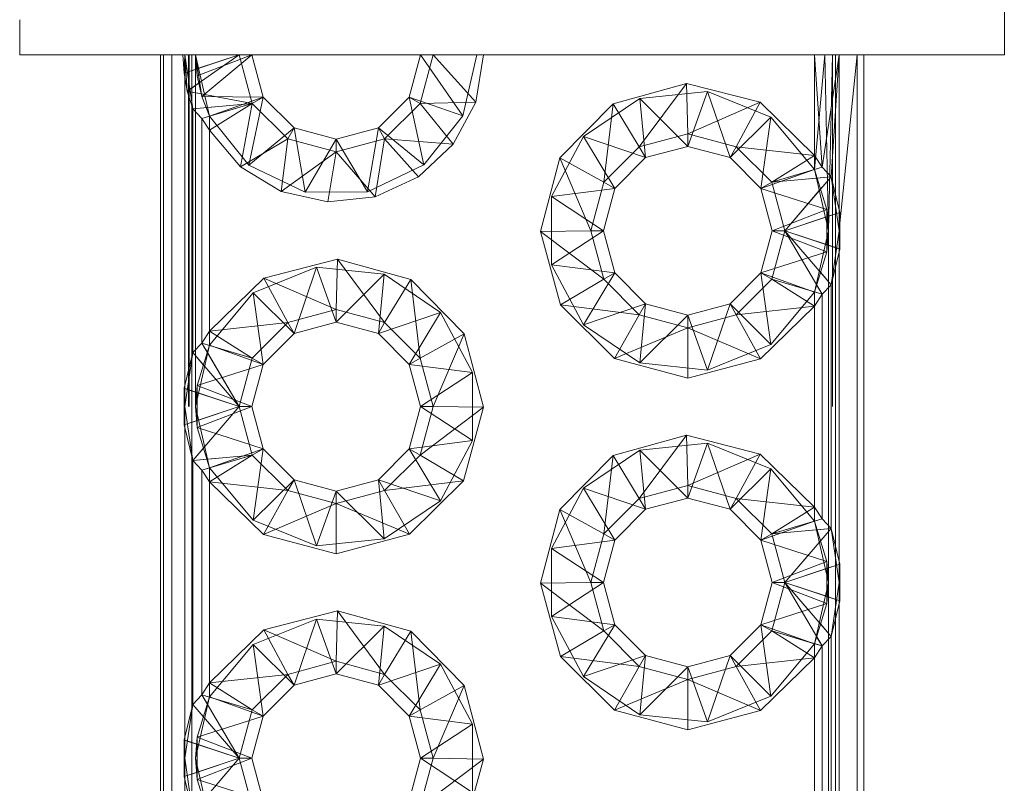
# Paper-space layout 'Layout1' of a CAD drawing. Extents: x -2 to 1033, y -36 to 596.
# Tile 15 of 55: x 314.8 to 316.2, y 86.03 to 87.12. Entities that reach past the tile are written whole.
import ezdxf

# ---------------------------------------------------------------- set-up
doc = ezdxf.new("R2010")
doc.units = 0
doc.linetypes.add('ACAD_ISO02W100', pattern=[15, 12, -3])
doc.layers.add('SS_1.ET-HALA_TaO-JD-LAVKA-ZEBRIK', color=9, linetype='CONTINUOUS', lineweight=13)

psp = doc.layouts.get("Layout1")

# ---------------------------------------------------------------- linework, layer by layer
at = {"layer": 'SS_1.ET-HALA_TaO-JD-LAVKA-ZEBRIK', "color": 5, "linetype": 'Continuous', "ltscale": 0.25}
for p, q in [((316.2001, 87.0685), (316.2001, 88.4685)), ((314.8001, 87.1185), (314.8001, 87.0685)), ((314.8001, 87.0685), (316.2001, 87.0685)), ((315.0001, 87.0685), (315.0001, 79.0685)), ((315.0043, 87.0685), (315.0043, 79.0685)), ((315.0163, 87.0685), (315.0163, 79.0685)), ((315.0322, 87.0685), (315.0337, 87.0425)), ((315.1122, 87.0685), (315.0337, 87.0425)), ((315.1122, 87.0685), (315.0384, 87.0168)), ((315.1306, 86.9996), (315.1122, 87.0685)), ((315.1461, 87.0085), (315.1301, 87.0685)), ((315.3701, 87.0685), (315.354, 87.0085)), ((315.3879, 87.0685), (315.3695, 86.9996)), ((315.3879, 87.0685), (315.4485, 87.0015)), ((315.4595, 87.0685), (315.4485, 87.0015)), ((315.9409, 86.9088), (315.9301, 87.0685)), ((315.9301, 86.9256), (315.9301, 87.0685)), ((315.9651, 87.0685), (315.9409, 86.9088)), ((315.954, 86.8952), (315.9651, 87.0685)), ((315.9653, 86.8491), (315.9651, 87.0685)), ((315.9907, 87.0685), (315.9664, 86.8292)), ((315.9907, 79.0685), (315.9907, 87.0685)), ((316.0001, 79.0685), (316.0001, 87.0685)), ((315.0337, 87.0425), (315.0384, 87.0168)), ((315.0348, 86.599), (315.0348, 87.0365)), ((315.6439, 86.9991), (315.748, 87.028)), ((315.748, 87.028), (315.6811, 86.9379)), ((315.7501, 86.9564), (315.748, 87.028)), ((315.748, 87.028), (315.8527, 87.0011)), ((315.0384, 87.0168), (315.0461, 86.9918)), ((315.1306, 86.9996), (315.0384, 87.0168)), ((315.1306, 86.9996), (315.0461, 86.9918)), ((315.1306, 86.9996), (315.0592, 86.9783)), ((315.0701, 86.9614), (315.1306, 86.9996)), ((315.1138, 86.9095), (315.1306, 86.9996)), ((315.1461, 87.0085), (315.1306, 86.9996)), ((315.1811, 86.9491), (315.1306, 86.9996)), ((315.1901, 86.9646), (315.1461, 87.0085)), ((315.354, 87.0085), (315.3101, 86.9646)), ((315.3695, 86.9996), (315.319, 86.9491)), ((315.354, 87.0085), (315.3695, 86.9996)), ((315.3695, 86.9996), (315.4485, 87.0015)), ((315.3695, 86.9996), (315.4166, 86.9416)), ((315.4485, 87.0015), (315.4166, 86.9416)), ((315.568, 86.9221), (315.6439, 86.9991)), ((315.6439, 86.9991), (315.6306, 86.8875)), ((315.6811, 86.9379), (315.6439, 86.9991)), ((315.8527, 87.0011), (315.7501, 86.9564)), ((315.819, 86.9379), (315.8527, 87.0011)), ((315.8527, 87.0011), (315.9301, 86.9256)), ((315.0461, 86.9918), (315.0592, 86.9783)), ((315.0461, 86.6452), (315.0461, 86.9918)), ((315.0701, 86.9614), (315.0592, 86.9783)), ((315.0592, 86.6588), (315.0592, 86.9783)), ((315.1138, 86.9095), (315.0701, 86.9614)), ((315.0701, 86.9614), (315.0701, 86.6756)), ((315.1901, 86.9646), (315.1811, 86.9491)), ((315.2501, 86.9485), (315.1901, 86.9646)), ((315.3101, 86.9646), (315.2501, 86.9485)), ((315.3101, 86.9646), (315.319, 86.9491)), ((315.7501, 86.9564), (315.6811, 86.9379)), ((315.819, 86.9379), (315.7501, 86.9564)), ((315.7501, 86.9564), (315.7501, 86.9385)), ((315.1811, 86.9491), (315.1138, 86.9095)), ((315.1811, 86.9491), (315.1718, 86.8743)), ((315.2501, 86.9306), (315.1811, 86.9491)), ((315.319, 86.9491), (315.2501, 86.9306)), ((315.2501, 86.9485), (315.2501, 86.9306)), ((315.319, 86.9491), (315.3056, 86.8666)), ((315.319, 86.9491), (315.3673, 86.895)), ((315.4166, 86.9416), (315.319, 86.9491)), ((315.4166, 86.9416), (315.3673, 86.895)), ((315.2501, 86.9306), (315.1718, 86.8743)), ((315.2501, 86.9306), (315.2381, 86.8594)), ((315.3056, 86.8666), (315.2501, 86.9306)), ((315.6811, 86.9379), (315.6306, 86.8875)), ((315.6811, 86.9379), (315.6901, 86.9225)), ((315.6901, 86.9225), (315.7501, 86.9385)), ((315.7501, 86.9385), (315.8101, 86.9225)), ((315.8101, 86.9225), (315.819, 86.9379)), ((315.8695, 86.8875), (315.819, 86.9379)), ((315.9301, 86.9256), (315.819, 86.9379)), ((315.5406, 86.8175), (315.568, 86.9221)), ((315.568, 86.9221), (315.6122, 86.8185)), ((315.6306, 86.8875), (315.568, 86.9221)), ((315.6461, 86.8785), (315.6901, 86.9225)), ((315.8101, 86.9225), (315.854, 86.8785)), ((315.8695, 86.8875), (315.9301, 86.9256)), ((315.9409, 86.9088), (315.9301, 86.9256)), ((315.1718, 86.8743), (315.1138, 86.9095)), ((315.8695, 86.8875), (315.9409, 86.9088)), ((315.954, 86.8952), (315.9409, 86.9088)), ((315.3673, 86.895), (315.3056, 86.8666)), ((315.6306, 86.8875), (315.6122, 86.8185)), ((315.6306, 86.8875), (315.6461, 86.8785)), ((315.854, 86.8785), (315.8695, 86.8875)), ((315.954, 86.8952), (315.8695, 86.8875)), ((315.8879, 86.8185), (315.8695, 86.8875)), ((315.8879, 86.8185), (315.954, 86.8952)), ((315.9664, 86.8446), (315.954, 86.8952)), ((315.2381, 86.8594), (315.1718, 86.8743)), ((315.6301, 86.8185), (315.6461, 86.8785)), ((315.854, 86.8785), (315.8701, 86.8185)), ((315.3056, 86.8666), (315.2381, 86.8594)), ((315.9664, 86.8446), (315.8879, 86.8185)), ((315.9664, 86.7925), (315.9664, 86.8446)), ((315.6122, 86.8185), (315.5406, 86.8175)), ((315.569, 86.7132), (315.5406, 86.8175)), ((315.6306, 86.7496), (315.5406, 86.8175)), ((315.6122, 86.8185), (315.6306, 86.7496)), ((315.6122, 86.8185), (315.6301, 86.8185)), ((315.6461, 86.7585), (315.6301, 86.8185)), ((315.8701, 86.8185), (315.854, 86.7585)), ((315.8695, 86.7496), (315.8879, 86.8185)), ((315.8701, 86.8185), (315.8879, 86.8185)), ((315.9409, 86.7283), (315.8879, 86.8185)), ((315.954, 86.7418), (315.8879, 86.8185)), ((315.9664, 86.7925), (315.8879, 86.8185)), ((315.954, 86.7418), (315.9664, 86.7925)), ((315.9653, 86.788), (315.9653, 86.349)), ((315.1474, 86.7511), (315.2521, 86.778)), ((315.2521, 86.778), (315.2501, 86.7064)), ((315.2521, 86.778), (315.319, 86.6879)), ((315.2521, 86.778), (315.3563, 86.7491)), ((315.6461, 86.7585), (315.6306, 86.7496)), ((315.6901, 86.7146), (315.6461, 86.7585)), ((315.854, 86.7585), (315.8101, 86.7146)), ((315.8695, 86.7496), (315.854, 86.7585)), ((315.0701, 86.6756), (315.1474, 86.7511)), ((315.1474, 86.7511), (315.1811, 86.6879)), ((315.2501, 86.7064), (315.1474, 86.7511)), ((315.3563, 86.7491), (315.319, 86.6879)), ((315.3563, 86.7491), (315.3695, 86.6375)), ((315.3563, 86.7491), (315.4321, 86.6721)), ((315.6306, 86.7496), (315.569, 86.7132)), ((315.6306, 86.7496), (315.6811, 86.6991)), ((315.819, 86.6991), (315.8695, 86.7496)), ((315.9301, 86.7114), (315.8695, 86.7496)), ((315.9409, 86.7283), (315.8695, 86.7496)), ((315.9409, 86.7283), (315.954, 86.7418)), ((315.954, 86.3952), (315.954, 86.7418)), ((315.9301, 86.7114), (315.9409, 86.7283)), ((315.9409, 86.4088), (315.9409, 86.7283)), ((315.2501, 86.7064), (315.1811, 86.6879)), ((315.319, 86.6879), (315.2501, 86.7064)), ((315.2501, 86.7064), (315.2501, 86.6885)), ((315.6456, 86.637), (315.569, 86.7132)), ((315.6811, 86.6991), (315.569, 86.7132)), ((315.6901, 86.7146), (315.6811, 86.6991)), ((315.7501, 86.6985), (315.6901, 86.7146)), ((315.8101, 86.7146), (315.7501, 86.6985)), ((315.8101, 86.7146), (315.819, 86.6991)), ((315.9301, 86.7114), (315.819, 86.6991)), ((315.9301, 86.7114), (315.8536, 86.6365)), ((315.9301, 86.4256), (315.9301, 86.7114)), ((315.1901, 86.6725), (315.2501, 86.6885)), ((315.2501, 86.6885), (315.3101, 86.6725)), ((315.6811, 86.6991), (315.6456, 86.637)), ((315.6811, 86.6991), (315.7501, 86.6806)), ((315.819, 86.6991), (315.7501, 86.6806)), ((315.7501, 86.6985), (315.7501, 86.6806)), ((315.8536, 86.6365), (315.819, 86.6991)), ((315.0701, 86.6756), (315.0592, 86.6588)), ((315.0701, 86.6756), (315.1811, 86.6879)), ((315.0701, 86.6756), (315.1306, 86.6375)), ((315.1811, 86.6879), (315.1306, 86.6375)), ((315.1811, 86.6879), (315.1901, 86.6725)), ((315.319, 86.6879), (315.3101, 86.6725)), ((315.3695, 86.6375), (315.319, 86.6879)), ((315.7501, 86.6806), (315.6456, 86.637)), ((315.7501, 86.6806), (315.8536, 86.6365)), ((315.7501, 86.6806), (315.7501, 86.6091)), ((315.1461, 86.6285), (315.1901, 86.6725)), ((315.3101, 86.6725), (315.354, 86.6285)), ((315.4321, 86.6721), (315.3695, 86.6375)), ((315.4321, 86.6721), (315.3879, 86.5685)), ((315.4321, 86.6721), (315.4595, 86.5675)), ((315.0592, 86.6588), (315.0461, 86.6452)), ((315.0592, 86.6588), (315.1122, 86.5685)), ((315.0592, 86.6588), (315.1306, 86.6375)), ((315.0461, 86.6452), (315.0337, 86.5946)), ((315.0461, 86.6452), (315.1122, 86.5685)), ((315.1306, 86.6375), (315.1122, 86.5685)), ((315.1306, 86.6375), (315.1461, 86.6285)), ((315.3695, 86.6375), (315.354, 86.6285)), ((315.3879, 86.5685), (315.3695, 86.6375)), ((315.7501, 86.6091), (315.6456, 86.637)), ((315.8536, 86.6365), (315.7501, 86.6091)), ((315.1301, 86.5685), (315.1461, 86.6285)), ((315.354, 86.6285), (315.3701, 86.5685)), ((315.1122, 86.5685), (315.0337, 86.5946)), ((315.0337, 86.5946), (315.0337, 86.5425)), ((315.1122, 86.5685), (315.0337, 86.5425)), ((315.1122, 86.5685), (315.0461, 86.4918)), ((315.1122, 86.5685), (315.1306, 86.4996)), ((315.1301, 86.5685), (315.1122, 86.5685)), ((315.1461, 86.5085), (315.1301, 86.5685)), ((315.3701, 86.5685), (315.354, 86.5085)), ((315.3695, 86.4996), (315.3879, 86.5685)), ((315.3695, 86.4996), (315.4595, 86.5675)), ((315.3879, 86.5685), (315.3701, 86.5685)), ((315.4595, 86.5675), (315.3879, 86.5685)), ((315.4595, 86.5675), (315.4311, 86.4632)), ((315.0337, 86.5425), (315.0461, 86.4918)), ((315.0348, 86.099), (315.0348, 86.538)), ((315.6439, 86.4991), (315.748, 86.528)), ((315.748, 86.528), (315.6811, 86.4379)), ((315.748, 86.528), (315.7501, 86.4564)), ((315.748, 86.528), (315.8527, 86.5011)), ((315.1461, 86.5085), (315.1306, 86.4996)), ((315.1901, 86.4646), (315.1461, 86.5085)), ((315.354, 86.5085), (315.3101, 86.4646)), ((315.354, 86.5085), (315.3695, 86.4996)), ((315.1306, 86.4996), (315.0461, 86.4918)), ((315.1306, 86.4996), (315.0592, 86.4783)), ((315.1306, 86.4996), (315.0701, 86.4614)), ((315.1811, 86.4491), (315.1306, 86.4996)), ((315.3695, 86.4996), (315.319, 86.4491)), ((315.3695, 86.4996), (315.4311, 86.4632)), ((315.568, 86.4221), (315.6439, 86.4991)), ((315.6439, 86.4991), (315.6306, 86.3875)), ((315.6439, 86.4991), (315.6811, 86.4379)), ((315.8527, 86.5011), (315.7501, 86.4564)), ((315.819, 86.4379), (315.8527, 86.5011)), ((315.8527, 86.5011), (315.9301, 86.4256)), ((315.0461, 86.4918), (315.0592, 86.4783)), ((315.0461, 86.1452), (315.0461, 86.4918)), ((315.0701, 86.4614), (315.0592, 86.4783)), ((315.0592, 86.1588), (315.0592, 86.4783)), ((315.1901, 86.4646), (315.1811, 86.4491)), ((315.2501, 86.4485), (315.1901, 86.4646)), ((315.3101, 86.4646), (315.2501, 86.4485)), ((315.3101, 86.4646), (315.319, 86.4491)), ((315.1465, 86.3865), (315.0701, 86.4614)), ((315.1811, 86.4491), (315.0701, 86.4614)), ((315.0701, 86.4614), (315.0701, 86.1756)), ((315.319, 86.4491), (315.4311, 86.4632)), ((315.4311, 86.4632), (315.3545, 86.387)), ((315.6811, 86.4379), (315.7501, 86.4564)), ((315.7501, 86.4564), (315.819, 86.4379)), ((315.7501, 86.4564), (315.7501, 86.4385)), ((315.1811, 86.4491), (315.1465, 86.3865)), ((315.2501, 86.4306), (315.1811, 86.4491)), ((315.319, 86.4491), (315.2501, 86.4306)), ((315.2501, 86.4485), (315.2501, 86.4306)), ((315.319, 86.4491), (315.3545, 86.387)), ((315.6306, 86.3875), (315.6811, 86.4379)), ((315.6811, 86.4379), (315.6901, 86.4225)), ((315.6901, 86.4225), (315.7501, 86.4385)), ((315.7501, 86.4385), (315.8101, 86.4225)), ((315.8101, 86.4225), (315.819, 86.4379)), ((315.8695, 86.3875), (315.819, 86.4379)), ((315.819, 86.4379), (315.9301, 86.4256)), ((315.2501, 86.4306), (315.1465, 86.3865)), ((315.3545, 86.387), (315.2501, 86.4306)), ((315.2501, 86.4306), (315.2501, 86.3591)), ((315.5406, 86.3175), (315.568, 86.4221)), ((315.568, 86.4221), (315.6122, 86.3185)), ((315.568, 86.4221), (315.6306, 86.3875)), ((315.6461, 86.3785), (315.6901, 86.4225)), ((315.8101, 86.4225), (315.854, 86.3785)), ((315.8695, 86.3875), (315.9301, 86.4256)), ((315.9301, 86.4256), (315.9409, 86.4088)), ((315.8695, 86.3875), (315.9409, 86.4088)), ((315.954, 86.3952), (315.9409, 86.4088)), ((315.8695, 86.3875), (315.954, 86.3952)), ((315.8879, 86.3185), (315.954, 86.3952)), ((315.9664, 86.3446), (315.954, 86.3952)), ((315.2501, 86.3591), (315.1465, 86.3865)), ((315.3545, 86.387), (315.2501, 86.3591)), ((315.6306, 86.3875), (315.6122, 86.3185)), ((315.6306, 86.3875), (315.6461, 86.3785)), ((315.854, 86.3785), (315.8695, 86.3875)), ((315.8879, 86.3185), (315.8695, 86.3875)), ((315.6301, 86.3185), (315.6461, 86.3785)), ((315.854, 86.3785), (315.8701, 86.3185)), ((315.9664, 86.3446), (315.8879, 86.3185)), ((315.9664, 86.2925), (315.9664, 86.3446)), ((315.6122, 86.3185), (315.5406, 86.3175)), ((315.569, 86.2132), (315.5406, 86.3175)), ((315.6306, 86.2496), (315.5406, 86.3175)), ((315.6122, 86.3185), (315.6306, 86.2496)), ((315.6301, 86.3185), (315.6122, 86.3185)), ((315.6461, 86.2585), (315.6301, 86.3185)), ((315.8701, 86.3185), (315.854, 86.2585)), ((315.8695, 86.2496), (315.8879, 86.3185)), ((315.8879, 86.3185), (315.8701, 86.3185)), ((315.9409, 86.2283), (315.8879, 86.3185)), ((315.954, 86.2418), (315.8879, 86.3185)), ((315.8879, 86.3185), (315.9664, 86.2925)), ((315.954, 86.2418), (315.9664, 86.2925)), ((315.9653, 86.288), (315.9653, 85.849)), ((315.1474, 86.2511), (315.2521, 86.278)), ((315.2521, 86.278), (315.2501, 86.2064)), ((315.2521, 86.278), (315.319, 86.1879)), ((315.2521, 86.278), (315.3563, 86.2491)), ((315.6461, 86.2585), (315.6306, 86.2496)), ((315.6901, 86.2146), (315.6461, 86.2585)), ((315.854, 86.2585), (315.8101, 86.2146)), ((315.8695, 86.2496), (315.854, 86.2585)), ((315.0701, 86.1756), (315.1474, 86.2511)), ((315.1474, 86.2511), (315.1811, 86.1879)), ((315.1474, 86.2511), (315.2501, 86.2064)), ((315.3563, 86.2491), (315.319, 86.1879)), ((315.3563, 86.2491), (315.3695, 86.1375)), ((315.3563, 86.2491), (315.4321, 86.1721)), ((315.6306, 86.2496), (315.569, 86.2132)), ((315.6811, 86.1991), (315.6306, 86.2496)), ((315.819, 86.1991), (315.8695, 86.2496)), ((315.9301, 86.2114), (315.8695, 86.2496)), ((315.9409, 86.2283), (315.8695, 86.2496)), ((315.954, 86.2418), (315.9409, 86.2283)), ((315.954, 85.8952), (315.954, 86.2418)), ((315.9409, 86.2283), (315.9301, 86.2114)), ((315.9409, 85.9088), (315.9409, 86.2283)), ((315.6456, 86.137), (315.569, 86.2132)), ((315.6811, 86.1991), (315.569, 86.2132)), ((315.6811, 86.1991), (315.6901, 86.2146)), ((315.7501, 86.1985), (315.6901, 86.2146)), ((315.8101, 86.2146), (315.7501, 86.1985)), ((315.8101, 86.2146), (315.819, 86.1991)), ((315.2501, 86.2064), (315.1811, 86.1879)), ((315.319, 86.1879), (315.2501, 86.2064)), ((315.2501, 86.2064), (315.2501, 86.1885)), ((315.6811, 86.1991), (315.6456, 86.137)), ((315.7501, 86.1806), (315.6811, 86.1991)), ((315.819, 86.1991), (315.7501, 86.1806)), ((315.7501, 86.1985), (315.7501, 86.1806)), ((315.9301, 86.2114), (315.819, 86.1991)), ((315.819, 86.1991), (315.8536, 86.1365)), ((315.9301, 86.2114), (315.8536, 86.1365)), ((315.9301, 85.9256), (315.9301, 86.2114)), ((315.0701, 86.1756), (315.1811, 86.1879)), ((315.1811, 86.1879), (315.1306, 86.1375)), ((315.1811, 86.1879), (315.1901, 86.1725)), ((315.1901, 86.1725), (315.2501, 86.1885)), ((315.2501, 86.1885), (315.3101, 86.1725)), ((315.319, 86.1879), (315.3101, 86.1725)), ((315.3695, 86.1375), (315.319, 86.1879)), ((315.0701, 86.1756), (315.0592, 86.1588)), ((315.0701, 86.1756), (315.1306, 86.1375)), ((315.1461, 86.1285), (315.1901, 86.1725)), ((315.3101, 86.1725), (315.354, 86.1285)), ((315.4321, 86.1721), (315.3695, 86.1375)), ((315.4321, 86.1721), (315.3879, 86.0685)), ((315.4321, 86.1721), (315.4595, 86.0675)), ((315.7501, 86.1806), (315.6456, 86.137)), ((315.8536, 86.1365), (315.7501, 86.1806)), ((315.7501, 86.1806), (315.7501, 86.1091)), ((315.0592, 86.1588), (315.0461, 86.1452)), ((315.0592, 86.1588), (315.1122, 86.0685)), ((315.0592, 86.1588), (315.1306, 86.1375)), ((315.0461, 86.1452), (315.0337, 86.0946)), ((315.0461, 86.1452), (315.1122, 86.0685)), ((315.1306, 86.1375), (315.1122, 86.0685)), ((315.1301, 86.0685), (315.1461, 86.1285)), ((315.1306, 86.1375), (315.1461, 86.1285)), ((315.3695, 86.1375), (315.354, 86.1285)), ((315.354, 86.1285), (315.3701, 86.0685)), ((315.3879, 86.0685), (315.3695, 86.1375)), ((315.7501, 86.1091), (315.6456, 86.137)), ((315.8536, 86.1365), (315.7501, 86.1091)), ((315.1122, 86.0685), (315.0337, 86.0946)), ((315.0337, 86.0946), (315.0337, 86.0425)), ((315.1122, 86.0685), (315.0337, 86.0425)), ((315.1122, 86.0685), (315.0461, 85.9918)), ((315.1122, 86.0685), (315.1306, 85.9996)), ((315.1301, 86.0685), (315.1122, 86.0685)), ((315.1461, 86.0085), (315.1301, 86.0685)), ((315.3701, 86.0685), (315.354, 86.0085)), ((315.3879, 86.0685), (315.3695, 85.9996)), ((315.3695, 85.9996), (315.4595, 86.0675)), ((315.3879, 86.0685), (315.3701, 86.0685)), ((315.3879, 86.0685), (315.4595, 86.0675)), ((315.4595, 86.0675), (315.4311, 85.9632)), ((315.0337, 86.0425), (315.0461, 85.9918)), ((315.0348, 85.599), (315.0348, 86.038))]:
    psp.add_line(p, q, dxfattribs=at)
at = {"layer": 'SS_1.ET-HALA_TaO-JD-LAVKA-ZEBRIK', "color": 9, "linetype": 'ACAD_ISO02W100', "ltscale": 0.25}
for p, q in [((315.0348, 87.0685), (315.0337, 87.0425)), ((315.0348, 87.0685), (315.0384, 87.0168)), ((315.0461, 86.9918), (315.0348, 87.0685)), ((315.0348, 87.0365), (315.0348, 87.0685)), ((315.0401, 79.0685), (315.0401, 87.0685)), ((315.0412, 79.0685), (315.0412, 87.0685)), ((315.0447, 87.0685), (315.0447, 79.0685)), ((315.0501, 87.0685), (315.0523, 87.0386)), ((315.0501, 87.0685), (315.059, 87.0093)), ((315.0701, 86.9814), (315.0501, 87.0685)), ((315.0501, 79.0685), (315.0501, 87.0685)), ((315.1301, 87.0685), (315.0523, 87.0386)), ((315.1122, 87.0685), (315.0545, 87.0494)), ((315.1122, 87.0685), (315.0587, 87.031)), ((315.1301, 87.0685), (315.059, 87.0093)), ((315.3701, 87.0685), (315.4303, 86.9818)), ((315.4501, 87.0685), (315.4303, 86.9818)), ((315.9301, 86.9057), (315.9451, 87.0685)), ((315.9501, 86.8185), (315.9451, 87.0685)), ((315.956, 87.0685), (315.9501, 86.8185)), ((315.956, 79.0685), (315.956, 87.0685)), ((315.9601, 87.0685), (315.9601, 79.0685)), ((315.0384, 87.044), (315.0337, 87.0425)), ((315.0516, 87.0484), (315.0384, 87.044)), ((315.0545, 87.0494), (315.0516, 87.0484)), ((315.0523, 87.0386), (315.059, 87.0093)), ((315.0547, 87.0282), (315.0421, 87.0193)), ((315.0587, 87.031), (315.0547, 87.0282)), ((315.0421, 87.0193), (315.0384, 87.0168)), ((315.0426, 87.016), (315.0384, 87.0168)), ((315.0582, 87.0131), (315.0426, 87.016)), ((315.063, 87.0122), (315.0582, 87.0131)), ((315.1306, 86.9996), (315.063, 87.0122)), ((315.6819, 87.0066), (315.7782, 87.0165)), ((315.7782, 87.0165), (315.7501, 86.9385)), ((315.8101, 86.9225), (315.7782, 87.0165)), ((315.7782, 87.0165), (315.868, 86.9801)), ((315.059, 87.0093), (315.0701, 86.9814)), ((315.1461, 87.0085), (315.059, 87.0093)), ((315.1306, 86.9996), (315.0672, 86.9938)), ((315.1306, 86.9996), (315.07, 86.9815)), ((315.1461, 87.0085), (315.0701, 86.9814)), ((315.1461, 87.0085), (315.1257, 86.9119)), ((315.354, 87.0085), (315.3749, 86.9123)), ((315.354, 87.0085), (315.4303, 86.9818)), ((315.6015, 86.9525), (315.6819, 87.0066)), ((315.6819, 87.0066), (315.6901, 86.9225)), ((315.7501, 86.9385), (315.6819, 87.0066)), ((315.0672, 86.9938), (315.0652, 86.9936)), ((315.07, 86.9815), (315.0592, 86.9783)), ((315.1257, 86.9119), (315.0701, 86.9814)), ((315.0701, 86.9814), (315.0701, 86.9614)), ((315.4303, 86.9818), (315.3749, 86.9123)), ((315.868, 86.9801), (315.8101, 86.9225)), ((315.868, 86.9801), (315.854, 86.8785)), ((315.868, 86.9801), (315.9301, 86.9057)), ((315.1901, 86.9646), (315.1257, 86.9119)), ((315.1901, 86.9646), (315.2058, 86.8735)), ((315.3101, 86.9646), (315.2948, 86.8736)), ((315.3101, 86.9646), (315.3749, 86.9123)), ((315.2501, 86.9485), (315.2058, 86.8735)), ((315.2501, 86.9485), (315.2948, 86.8736)), ((315.556, 86.867), (315.6015, 86.9525)), ((315.6015, 86.9525), (315.6461, 86.8785)), ((315.6015, 86.9525), (315.6901, 86.9225)), ((315.3749, 86.9123), (315.2948, 86.8736)), ((315.9301, 86.9057), (315.9301, 86.9256)), ((315.2058, 86.8735), (315.1257, 86.9119)), ((315.854, 86.8785), (315.9301, 86.9057)), ((315.8695, 86.8875), (315.9301, 86.9056)), ((315.9301, 86.9056), (315.9409, 86.9088)), ((315.9301, 86.9057), (315.9501, 86.8185)), ((315.9478, 86.8485), (315.9301, 86.9057)), ((315.9329, 86.8933), (315.8695, 86.8875)), ((315.9339, 86.8934), (315.9329, 86.8933)), ((315.954, 86.8952), (315.9339, 86.8934)), ((315.9388, 86.8776), (315.954, 86.8952)), ((315.954, 86.8952), (315.9653, 86.8185)), ((315.2948, 86.8736), (315.2058, 86.8735)), ((315.556, 86.867), (315.6461, 86.8785)), ((315.9478, 86.8485), (315.854, 86.8785)), ((315.8879, 86.8185), (315.937, 86.8755)), ((315.937, 86.8755), (315.9388, 86.8776)), ((315.556, 86.867), (315.6301, 86.8185)), ((315.556, 86.7701), (315.556, 86.867)), ((315.8701, 86.8185), (315.9478, 86.8485)), ((315.9501, 86.8185), (315.9478, 86.8485)), ((315.9478, 86.7886), (315.9478, 86.8485)), ((315.9617, 86.843), (315.9485, 86.8387)), ((315.9664, 86.8446), (315.9617, 86.843)), ((315.9653, 86.8185), (315.9653, 86.8491)), ((315.9664, 86.8446), (315.9653, 86.8185)), ((315.9457, 86.8377), (315.8879, 86.8185)), ((315.9485, 86.8387), (315.9457, 86.8377)), ((315.9664, 86.8292), (315.9653, 86.8185)), ((315.6301, 86.8185), (315.556, 86.7701)), ((315.9478, 86.7886), (315.8701, 86.8185)), ((315.937, 86.7616), (315.8879, 86.8185)), ((315.9457, 86.7994), (315.8879, 86.8185)), ((315.9501, 86.8185), (315.9301, 86.7314)), ((315.9478, 86.7886), (315.9501, 86.8185)), ((315.9501, 86.8185), (315.9501, 79.3185)), ((315.9653, 86.8185), (315.954, 86.7418)), ((315.9664, 86.7925), (315.9653, 86.8185)), ((315.9653, 86.8185), (315.9653, 86.788)), ((315.854, 86.7585), (315.9478, 86.7886)), ((315.9301, 86.7314), (315.9478, 86.7886)), ((315.9485, 86.7984), (315.9457, 86.7994)), ((315.9617, 86.794), (315.9485, 86.7984)), ((315.9664, 86.7925), (315.9617, 86.794)), ((315.1321, 86.7301), (315.2219, 86.7665)), ((315.2219, 86.7665), (315.1901, 86.6725)), ((315.2219, 86.7665), (315.2501, 86.6885)), ((315.2219, 86.7665), (315.3182, 86.7566)), ((315.6015, 86.6846), (315.556, 86.7701)), ((315.6461, 86.7585), (315.556, 86.7701)), ((315.6461, 86.7585), (315.6015, 86.6846)), ((315.868, 86.657), (315.854, 86.7585)), ((315.9301, 86.7314), (315.854, 86.7585)), ((315.9388, 86.7595), (315.937, 86.7616)), ((315.954, 86.7418), (315.9388, 86.7595)), ((315.3182, 86.7566), (315.2501, 86.6885)), ((315.3182, 86.7566), (315.3101, 86.6725)), ((315.3182, 86.7566), (315.3986, 86.7025)), ((315.9301, 86.7315), (315.8695, 86.7496)), ((315.0701, 86.6557), (315.1321, 86.7301)), ((315.1321, 86.7301), (315.1461, 86.6285)), ((315.1321, 86.7301), (315.1901, 86.6725)), ((315.9301, 86.7314), (315.868, 86.657)), ((315.9409, 86.7283), (315.9301, 86.7315)), ((315.9301, 86.7114), (315.9301, 86.7314)), ((315.9332, 86.7414), (315.9326, 86.7424)), ((315.9409, 86.7283), (315.9332, 86.7414)), ((315.3986, 86.7025), (315.3101, 86.6725)), ((315.3986, 86.7025), (315.354, 86.6285)), ((315.3986, 86.7025), (315.4441, 86.617)), ((315.6901, 86.7146), (315.6015, 86.6846)), ((315.6901, 86.7146), (315.6819, 86.6305)), ((315.8101, 86.7146), (315.7782, 86.6205)), ((315.868, 86.657), (315.8101, 86.7146)), ((315.7501, 86.6985), (315.6819, 86.6305)), ((315.7501, 86.6985), (315.7782, 86.6205)), ((315.0701, 86.6756), (315.0701, 86.6557)), ((315.6819, 86.6305), (315.6015, 86.6846)), ((315.0501, 86.5685), (315.0701, 86.6557)), ((315.0701, 86.6557), (315.0523, 86.5985)), ((315.0592, 86.6588), (315.0669, 86.6456)), ((315.0592, 86.6588), (315.07, 86.6556)), ((315.07, 86.6556), (315.1306, 86.6375)), ((315.0701, 86.6557), (315.1461, 86.6285)), ((315.868, 86.657), (315.7782, 86.6205)), ((315.0348, 86.5685), (315.0461, 86.6452)), ((315.0461, 86.6452), (315.0613, 86.6276)), ((315.0669, 86.6456), (315.0675, 86.6446)), ((315.0675, 86.6446), (315.1122, 86.5685)), ((315.1461, 86.6285), (315.0523, 86.5985)), ((315.0613, 86.6276), (315.0631, 86.6255)), ((315.4441, 86.617), (315.354, 86.6285)), ((315.7782, 86.6205), (315.6819, 86.6305)), ((315.4441, 86.617), (315.3701, 86.5685)), ((315.4441, 86.617), (315.4441, 86.5201)), ((315.0348, 86.5685), (315.0337, 86.5946)), ((315.0384, 86.593), (315.0337, 86.5946)), ((315.0348, 86.538), (315.0348, 86.599)), ((315.0516, 86.5887), (315.0384, 86.593)), ((315.0523, 86.5985), (315.0501, 86.5685)), ((315.1301, 86.5685), (315.0523, 86.5985)), ((315.0523, 86.5985), (315.0523, 86.5386)), ((315.0545, 86.5877), (315.0516, 86.5887)), ((315.1122, 86.5685), (315.0545, 86.5877)), ((315.0348, 86.5685), (315.0337, 86.5425)), ((315.0461, 86.4918), (315.0348, 86.5685)), ((315.0501, 86.5685), (315.0523, 86.5386)), ((315.0701, 86.4814), (315.0501, 86.5685)), ((315.1301, 86.5685), (315.0523, 86.5386)), ((315.1122, 86.5685), (315.0545, 86.5494)), ((315.4441, 86.5201), (315.3701, 86.5685)), ((315.0516, 86.5484), (315.0384, 86.544)), ((315.0545, 86.5494), (315.0516, 86.5484)), ((315.0384, 86.544), (315.0337, 86.5425)), ((315.0523, 86.5386), (315.0701, 86.4814)), ((315.1461, 86.5085), (315.0523, 86.5386)), ((315.354, 86.5085), (315.4441, 86.5201)), ((315.4441, 86.5201), (315.3986, 86.4346)), ((315.0613, 86.5095), (315.0461, 86.4918)), ((315.0631, 86.5116), (315.0613, 86.5095)), ((315.1461, 86.5085), (315.0701, 86.4814)), ((315.1461, 86.5085), (315.1321, 86.407)), ((315.354, 86.5085), (315.3986, 86.4346)), ((315.6015, 86.4525), (315.6819, 86.5066)), ((315.6819, 86.5066), (315.7782, 86.5165)), ((315.6819, 86.5066), (315.6901, 86.4225)), ((315.6819, 86.5066), (315.7501, 86.4385)), ((315.7782, 86.5165), (315.7501, 86.4385)), ((315.7782, 86.5165), (315.8101, 86.4225)), ((315.7782, 86.5165), (315.868, 86.4801)), ((315.0662, 86.4937), (315.0461, 86.4918)), ((315.0672, 86.4938), (315.0662, 86.4937)), ((315.1306, 86.4996), (315.0672, 86.4938)), ((315.1306, 86.4996), (315.07, 86.4815)), ((315.07, 86.4815), (315.0592, 86.4783)), ((315.1321, 86.407), (315.0701, 86.4814)), ((315.0701, 86.4814), (315.0701, 86.4614)), ((315.8101, 86.4225), (315.868, 86.4801)), ((315.854, 86.3785), (315.868, 86.4801)), ((315.868, 86.4801), (315.9301, 86.4057)), ((315.1901, 86.4646), (315.1321, 86.407)), ((315.1901, 86.4646), (315.2219, 86.3705)), ((315.3101, 86.4646), (315.3182, 86.3805)), ((315.3101, 86.4646), (315.3986, 86.4346)), ((315.556, 86.367), (315.6015, 86.4525)), ((315.6015, 86.4525), (315.6461, 86.3785)), ((315.6015, 86.4525), (315.6901, 86.4225)), ((315.2501, 86.4485), (315.2219, 86.3705)), ((315.2501, 86.4485), (315.3182, 86.3805)), ((315.3986, 86.4346), (315.3182, 86.3805)), ((315.9301, 86.4057), (315.9301, 86.4256)), ((315.9301, 86.4056), (315.9409, 86.4088)), ((315.2219, 86.3705), (315.1321, 86.407)), ((315.854, 86.3785), (315.9301, 86.4057)), ((315.8695, 86.3875), (315.9301, 86.4056)), ((315.9301, 86.4057), (315.9501, 86.3185)), ((315.9478, 86.3485), (315.9301, 86.4057)), ((315.9339, 86.3934), (315.954, 86.3952)), ((315.937, 86.3755), (315.954, 86.3952)), ((315.954, 86.3952), (315.9653, 86.3185)), ((315.3182, 86.3805), (315.2219, 86.3705)), ((315.8695, 86.3875), (315.9329, 86.3933)), ((315.9329, 86.3933), (315.9339, 86.3934)), ((315.6461, 86.3785), (315.556, 86.367)), ((315.556, 86.367), (315.6301, 86.3185)), ((315.556, 86.2701), (315.556, 86.367)), ((315.9478, 86.3485), (315.854, 86.3785)), ((315.8879, 86.3185), (315.937, 86.3755)), ((315.8701, 86.3185), (315.9478, 86.3485)), ((315.9485, 86.3387), (315.9457, 86.3377)), ((315.9501, 86.3185), (315.9478, 86.3485)), ((315.9478, 86.2886), (315.9478, 86.3485)), ((315.9617, 86.343), (315.9485, 86.3387)), ((315.9664, 86.3446), (315.9617, 86.343)), ((315.9653, 86.349), (315.9653, 86.288)), ((315.9664, 86.3446), (315.9653, 86.3185)), ((315.9457, 86.3377), (315.8879, 86.3185)), ((315.6301, 86.3185), (315.556, 86.2701)), ((315.9478, 86.2886), (315.8701, 86.3185)), ((315.937, 86.2616), (315.8879, 86.3185)), ((315.8879, 86.3185), (315.9457, 86.2994)), ((315.9501, 86.3185), (315.9301, 86.2314)), ((315.9478, 86.2886), (315.9501, 86.3185)), ((315.9653, 86.3185), (315.954, 86.2418)), ((315.9653, 86.3185), (315.9664, 86.2925)), ((315.9457, 86.2994), (315.9485, 86.2984)), ((315.9485, 86.2984), (315.9617, 86.294)), ((315.854, 86.2585), (315.9478, 86.2886)), ((315.9301, 86.2314), (315.9478, 86.2886)), ((315.9617, 86.294), (315.9664, 86.2925)), ((315.6015, 86.1846), (315.556, 86.2701)), ((315.6461, 86.2585), (315.556, 86.2701)), ((315.1321, 86.2301), (315.2219, 86.2665)), ((315.2219, 86.2665), (315.1901, 86.1725)), ((315.2219, 86.2665), (315.2501, 86.1885)), ((315.2219, 86.2665), (315.3182, 86.2566)), ((315.3182, 86.2566), (315.2501, 86.1885)), ((315.3182, 86.2566), (315.3101, 86.1725)), ((315.3182, 86.2566), (315.3986, 86.2025)), ((315.6461, 86.2585), (315.6015, 86.1846)), ((315.868, 86.157), (315.854, 86.2585)), ((315.9301, 86.2314), (315.854, 86.2585)), ((315.9388, 86.2595), (315.937, 86.2616)), ((315.954, 86.2418), (315.9388, 86.2595)), ((315.9301, 86.2315), (315.8695, 86.2496)), ((315.9332, 86.2414), (315.9326, 86.2424)), ((315.9409, 86.2283), (315.9332, 86.2414)), ((315.0701, 86.1557), (315.1321, 86.2301)), ((315.1321, 86.2301), (315.1461, 86.1285)), ((315.1321, 86.2301), (315.1901, 86.1725)), ((315.9301, 86.2314), (315.868, 86.157)), ((315.9409, 86.2283), (315.9301, 86.2315)), ((315.9301, 86.2114), (315.9301, 86.2314)), ((315.6901, 86.2146), (315.6015, 86.1846)), ((315.6901, 86.2146), (315.6819, 86.1305)), ((315.8101, 86.2146), (315.7782, 86.1205)), ((315.868, 86.157), (315.8101, 86.2146)), ((315.3986, 86.2025), (315.3101, 86.1725)), ((315.3986, 86.2025), (315.354, 86.1285)), ((315.3986, 86.2025), (315.4441, 86.117)), ((315.7501, 86.1985), (315.6819, 86.1305)), ((315.7501, 86.1985), (315.7782, 86.1205)), ((315.6819, 86.1305), (315.6015, 86.1846)), ((315.0701, 86.1756), (315.0701, 86.1557)), ((315.0592, 86.1588), (315.0669, 86.1456)), ((315.0592, 86.1588), (315.07, 86.1556)), ((315.868, 86.157), (315.7782, 86.1205)), ((315.0348, 86.0685), (315.0461, 86.1452)), ((315.0461, 86.1452), (315.0613, 86.1276)), ((315.0501, 86.0685), (315.0701, 86.1557)), ((315.0701, 86.1557), (315.0523, 86.0985)), ((315.0669, 86.1456), (315.0675, 86.1446)), ((315.07, 86.1556), (315.1306, 86.1375)), ((315.0701, 86.1557), (315.1461, 86.1285)), ((315.1461, 86.1285), (315.0523, 86.0985)), ((315.4441, 86.117), (315.354, 86.1285)), ((315.7782, 86.1205), (315.6819, 86.1305)), ((315.0613, 86.1276), (315.0631, 86.1255)), ((315.4441, 86.117), (315.3701, 86.0685)), ((315.4441, 86.117), (315.4441, 86.0201)), ((315.0348, 86.0685), (315.0337, 86.0946)), ((315.0384, 86.093), (315.0337, 86.0946)), ((315.0348, 86.038), (315.0348, 86.099)), ((315.0516, 86.0887), (315.0384, 86.093)), ((315.0523, 86.0985), (315.0501, 86.0685)), ((315.0545, 86.0877), (315.0516, 86.0887)), ((315.1301, 86.0685), (315.0523, 86.0985)), ((315.0523, 86.0985), (315.0523, 86.0386)), ((315.1122, 86.0685), (315.0545, 86.0877)), ((315.0348, 86.0685), (315.0337, 86.0425)), ((315.0461, 85.9918), (315.0348, 86.0685)), ((315.0501, 86.0685), (315.0523, 86.0386)), ((315.0701, 85.9814), (315.0501, 86.0685)), ((315.1301, 86.0685), (315.0523, 86.0386)), ((315.1122, 86.0685), (315.0545, 86.0494)), ((315.4441, 86.0201), (315.3701, 86.0685)), ((315.0384, 86.044), (315.0337, 86.0425)), ((315.0516, 86.0484), (315.0384, 86.044)), ((315.0545, 86.0494), (315.0516, 86.0484)), ((315.0523, 86.0386), (315.0701, 85.9814)), ((315.1461, 86.0085), (315.0523, 86.0386))]:
    psp.add_line(p, q, dxfattribs=at)

doc.saveas('drawing.dxf')
